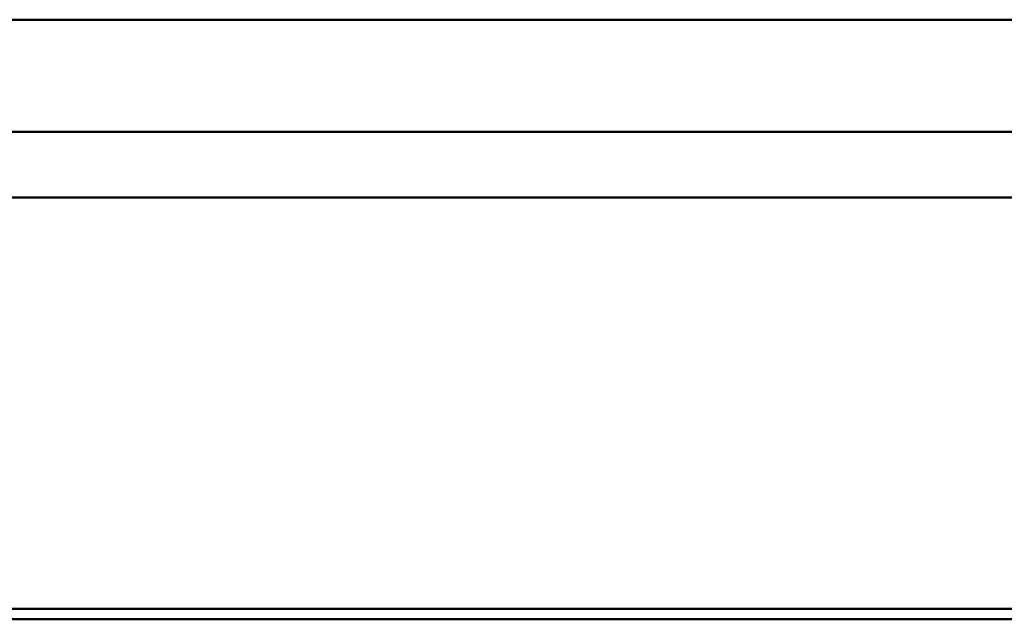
# Model space of a CAD drawing. Header units: inches. Extents: x -2.4 to 45.1, y -8.1 to 29.8.
# Tile 19 of 34: x 14.8441 to 14.9252, y 1.0426 to 1.0919. Entities that reach past the tile are written whole.
import ezdxf

# ---------------------------------------------------------------- set-up
doc = ezdxf.new("R2010")
doc.units = ezdxf.units.IN
doc.header["$MEASUREMENT"] = 0
doc.layers.add('Visible Edges(ANSI)', color=7, linetype='Continuous', lineweight=50)

msp = doc.modelspace()

# ---------------------------------------------------------------- linework, layer by layer
at = {"layer": 'Visible Edges(ANSI)'}
for p, q in [((14.69943823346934, 1.091924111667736), (14.94353272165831, 1.091924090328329)), ((14.94353272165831, 1.091924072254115), (14.69943823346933, 1.091924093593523)), ((14.9356587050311, 1.082691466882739), (14.70731224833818, 1.08269148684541)), ((14.70731224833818, 1.082691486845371), (14.9356587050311, 1.0826914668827)), ((14.93565870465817, 1.077302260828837), (14.70731224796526, 1.077302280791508)), ((14.63767354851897, 1.043444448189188), (15.00551741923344, 1.043444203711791)), ((15.00639020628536, 1.042571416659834), (14.63680076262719, 1.042571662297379))]:
    msp.add_line(p, q, dxfattribs=at)

doc.saveas('drawing.dxf')
